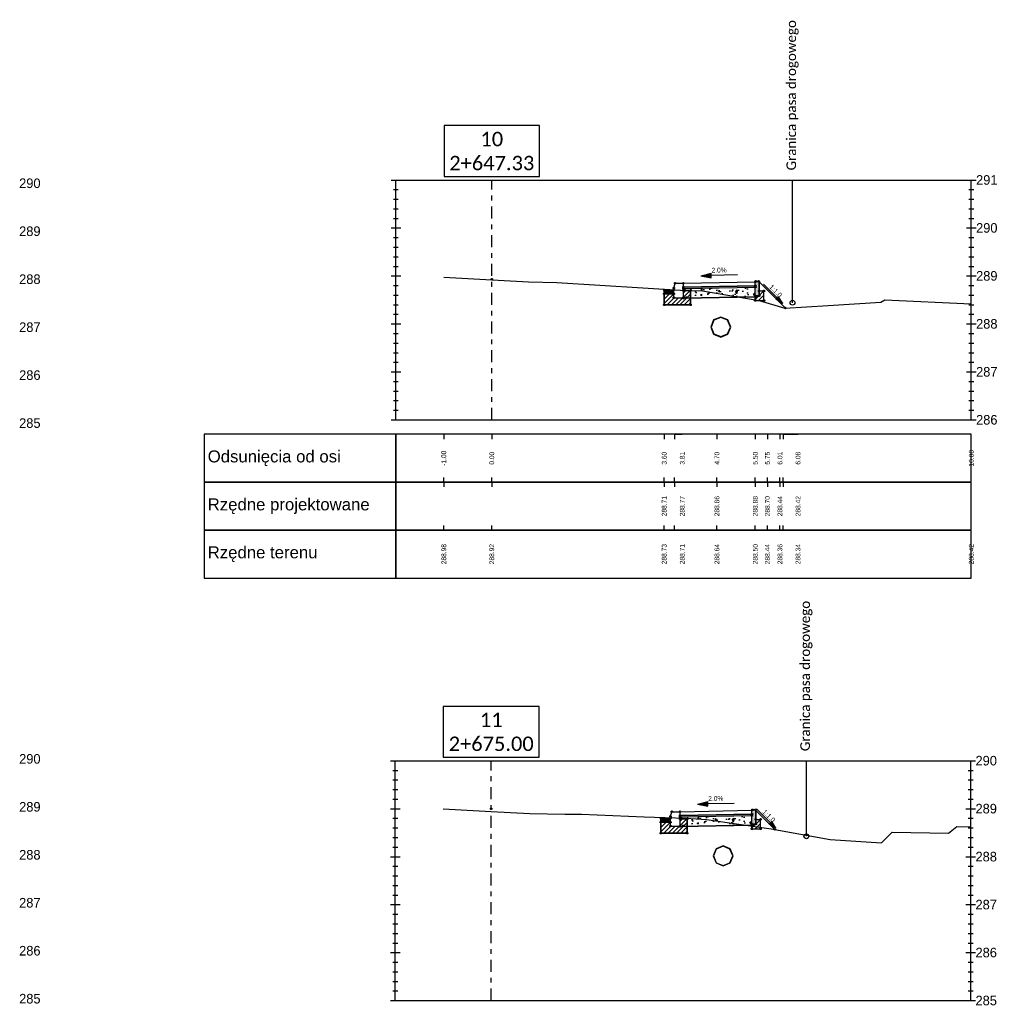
# Model space of a CAD drawing. Header units: metres. Extents: x -1 to 7475805, y 0 to 5497156.
# Tile 9 of 17: x 7475618 to 7475638, y 5497136 to 5497156. Entities that reach past the tile are written whole.
import ezdxf

# ---------------------------------------------------------------- set-up
doc = ezdxf.new("R2010")
doc.units = ezdxf.units.M
doc.linetypes.add('DASHDOT', pattern=[1, 0.5, -0.25, 0, -0.25])
doc.linetypes.add('HIDDEN', pattern=[0.375, 0.25, -0.125])
for name, color, linetype in [('C-DROGI-PRZEKROJE', 7, 'Continuous'), ('C-DROGI-PRZEKROJE-WIDOKI', 7, 'Continuous'), ('C-DROGI-PRZEKROJE-WIDOKI-ETYKIETY', 7, 'Continuous'), ('C-SIECI-PRZEKROJE', 150, 'Continuous'), ('D_Barieroporęcz', 10, 'OGRODZENIE1'), ('D_Linia charakterystyczna', 10, 'Continuous')]:
    doc.layers.add(name, color=color, linetype=linetype)
doc.layers.add('P-1_czarny gruby', color=7, linetype='Continuous', lineweight=30)
doc.styles.add('! rom po 1.8mm', font='calibri.ttf', dxfattribs={"height": 0.9})
doc.styles.add('KAMIL', font='calibri.ttf', dxfattribs={"height": 0.75})
doc.linetypes.add('OGRODZENIE1', pattern='A,6.35,-2.54,[133,ltypeshp.shx,S=2.54,R=0,X=-2.54,Y=0],-2.54,25.4', length=36.83)

# ---------------------------------------------------------------- blocks, each defined once
blk = doc.blocks.new('strzalka_poziom_2')
blk.add_hatch(color=256).paths.add_polyline_path([(1, 0.091), (1, -0.091), (1.391, 0)])
blk.add_line((1, 0.091), (1, -0.091))
for points in [[(0, 0), (1, 0)], [(1.391, 0), (1, 0.091)], [(1.391, 0), (1, -0.091)]]:
    blk.add_lwpolyline(points)

msp = doc.modelspace()

# ---------------------------------------------------------------- hatches: boundary and pattern name
at = {"layer": 'C-DROGI-PRZEKROJE', "linetype": 'Continuous', "lineweight": -3}
for color, points in [(41, [(7475633.352, 5497150.915), (7475633.362, 5497150.925), (7475633.422, 5497150.925), (7475633.432, 5497150.915), (7475633.432, 5497150.625), (7475633.352, 5497150.625)]), (7, [(7475631.452, 5497150.745), (7475631.652, 5497150.745), (7475631.652, 5497150.665), (7475631.452, 5497150.665)]), (41, [(7475633.282, 5497139.899), (7475633.292, 5497139.909), (7475633.352, 5497139.909), (7475633.362, 5497139.899), (7475633.362, 5497139.609), (7475633.282, 5497139.609)]), (7, [(7475631.382, 5497139.729), (7475631.582, 5497139.729), (7475631.582, 5497139.649), (7475631.382, 5497139.649)])]:
    msp.add_hatch(color=color, dxfattribs=at).paths.add_polyline_path(points)
h = msp.add_hatch(dxfattribs=at)
h.set_pattern_fill('ANSI31', scale=0.02, style=0)
h.set_pattern_definition([(45, (7475631.651625, 5497150.664996), (-0.044901, 0.044901), [])])
h.paths.add_polyline_path([(7475631.652, 5497150.665), (7475631.452, 5497150.665), (7475631.452, 5497150.435), (7475632.002, 5497150.435), (7475632.002, 5497150.735), (7475631.852, 5497150.735), (7475631.852, 5497150.585), (7475631.652, 5497150.585)])
h = msp.add_hatch(dxfattribs=at)
h.set_pattern_fill('AR-CONC', scale=0.002, style=0)
h.set_pattern_definition([(50, (7475631.85163, 5497150.775), (0.36437, -0.03188), [0.0381, -0.4191]), (355, (7475631.85163, 5497150.775), (-0.07049, 0.38211), [0.03048, -0.33528]), (100.451, (7475631.882, 5497150.77234), (0.29388, 0.350236), [0.03238, -0.35618]), (46.184, (7475631.85163, 5497150.8766), (0.54216, -0.08408), [0.05715, -0.62865]), (96.636, (7475631.8968, 5497150.8696), (0.4748, 0.49485), [0.04857, -0.53427]), (351.184, (7475631.8516, 5497150.8766), (0.4748, 0.49485), [0.04572, -0.50292]), (21, (7475631.90243, 5497150.8512), (0.30323, -0.20453), [0.0381, -0.4191]), (326, (7475631.90243, 5497150.8512), (0.1236, 0.36838), [0.03048, -0.33528]), (71.451, (7475631.9277, 5497150.83415), (0.42683, 0.163846), [0.03238, -0.35618]), (37.5, (7475631.85163, 5497150.775), (0.006177, 0.16911), [0, -0.331216, 0, -0.34036, 0, -0.33655]), (7.5, (7475631.85163, 5497150.775), (0.13364, 0.200361), [0, -0.194056, 0, -0.323596, 0, -0.12827]), (327.5, (7475631.73834, 5497150.775), (0.271181, -0.011457), [0, -0.127, 0, -0.39624, 0, -0.52578]), (317.5, (7475631.68754, 5497150.775), (0.29626, 0.050853), [0, -0.1651, 0, -0.263144, 0, -0.37338])])
h.paths.add_polyline_path([(7475631.852, 5497150.775), (7475633.352, 5497150.805), (7475633.352, 5497150.605), (7475631.852, 5497150.575)])
h = msp.add_hatch(dxfattribs=at)
h.set_pattern_fill('ANSI31', scale=0.02, style=0)
h.set_pattern_definition([(45, (7475633.431625, 5497150.624996), (-0.0449, 0.0449), [])])
h.paths.add_polyline_path([(7475633.432, 5497150.625), (7475633.352, 5497150.625), (7475633.352, 5497150.525), (7475633.532, 5497150.525), (7475633.532, 5497150.725), (7475633.432, 5497150.725)])
h = msp.add_hatch(dxfattribs=at)
h.set_pattern_fill('AR-CONC', scale=0.002, style=0)
h.set_pattern_definition([(50, (7475631.78193, 5497139.75923), (0.36437, -0.03188), [0.0381, -0.4191]), (355, (7475631.78193, 5497139.75923), (-0.07049, 0.38211), [0.03048, -0.33528]), (100.451, (7475631.8123, 5497139.75657), (0.29388, 0.350236), [0.03238, -0.35618]), (46.184, (7475631.78193, 5497139.86083), (0.54216, -0.08408), [0.05715, -0.62865]), (96.636, (7475631.8271, 5497139.8538), (0.4748, 0.49485), [0.04857, -0.53427]), (351.184, (7475631.78193, 5497139.8608), (0.4748, 0.49485), [0.04572, -0.50292]), (21, (7475631.83273, 5497139.83543), (0.30323, -0.20453), [0.0381, -0.4191]), (326, (7475631.83273, 5497139.83543), (0.1236, 0.36838), [0.03048, -0.33528]), (71.451, (7475631.858, 5497139.81838), (0.42683, 0.163846), [0.03238, -0.35618]), (37.5, (7475631.78193, 5497139.75923), (0.006177, 0.16911), [0, -0.331216, 0, -0.34036, 0, -0.33655]), (7.5, (7475631.78193, 5497139.75923), (0.13364, 0.200361), [0, -0.194056, 0, -0.323596, 0, -0.12827]), (327.5, (7475631.66865, 5497139.75923), (0.271181, -0.011457), [0, -0.127, 0, -0.39624, 0, -0.52578]), (317.5, (7475631.61785, 5497139.75923), (0.29626, 0.050853), [0, -0.1651, 0, -0.263144, 0, -0.37338])])
h.paths.add_polyline_path([(7475631.782, 5497139.759), (7475633.282, 5497139.789), (7475633.282, 5497139.589), (7475631.782, 5497139.559)])
h = msp.add_hatch(dxfattribs=at)
h.set_pattern_fill('ANSI31', scale=0.02, style=0)
h.set_pattern_definition([(45, (7475631.58193, 5497139.649226), (-0.044901, 0.044901), [])])
h.paths.add_polyline_path([(7475631.582, 5497139.649), (7475631.382, 5497139.649), (7475631.382, 5497139.419), (7475631.932, 5497139.419), (7475631.932, 5497139.719), (7475631.782, 5497139.719), (7475631.782, 5497139.569), (7475631.582, 5497139.569)])
h = msp.add_hatch(dxfattribs=at)
h.set_pattern_fill('ANSI31', scale=0.02, style=0)
h.set_pattern_definition([(45, (7475633.36193, 5497139.609226), (-0.0449, 0.0449), [])])
h.paths.add_polyline_path([(7475633.362, 5497139.609), (7475633.282, 5497139.609), (7475633.282, 5497139.509), (7475633.462, 5497139.509), (7475633.462, 5497139.709), (7475633.362, 5497139.709)])

# ---------------------------------------------------------------- linework, layer by layer
at = {"layer": 'C-DROGI-PRZEKROJE', "color": 7, "linetype": 'Continuous', "lineweight": -3}
for p, q in [((7475631.652, 5497150.785), (7475631.682, 5497150.885)), ((7475631.682, 5497150.885), (7475631.852, 5497150.885)), ((7475631.852, 5497150.885), (7475633.352, 5497150.915)), ((7475631.852, 5497150.575), (7475631.852, 5497150.885)), ((7475631.852, 5497150.805), (7475631.852, 5497150.885)), ((7475633.352, 5497150.915), (7475633.362, 5497150.925)), ((7475633.352, 5497150.525), (7475633.352, 5497150.915)), ((7475633.362, 5497150.925), (7475633.422, 5497150.925)), ((7475633.422, 5497150.925), (7475633.978, 5497150.369)), ((7475633.432, 5497150.625), (7475633.432, 5497150.915)), ((7475631.452, 5497150.745), (7475631.652, 5497150.745)), ((7475631.452, 5497150.435), (7475631.452, 5497150.745)), ((7475631.452, 5497150.665), (7475631.652, 5497150.665)), ((7475631.452, 5497150.665), (7475631.452, 5497150.435)), ((7475631.652, 5497150.745), (7475631.652, 5497150.785)), ((7475631.652, 5497150.585), (7475631.652, 5497150.745)), ((7475631.652, 5497150.585), (7475631.652, 5497150.665)), ((7475633.352, 5497150.835), (7475631.852, 5497150.805)), ((7475631.852, 5497150.805), (7475633.352, 5497150.835)), ((7475631.852, 5497150.775), (7475633.352, 5497150.805)), ((7475631.852, 5497150.575), (7475631.852, 5497150.775)), ((7475632.002, 5497150.735), (7475631.852, 5497150.735)), ((7475631.852, 5497150.735), (7475632.002, 5497150.735)), ((7475632.002, 5497150.435), (7475632.002, 5497150.735)), ((7475632.002, 5497150.735), (7475632.002, 5497150.435)), ((7475633.432, 5497150.725), (7475633.532, 5497150.725)), ((7475633.532, 5497150.525), (7475633.532, 5497150.725)), ((7475631.652, 5497150.585), (7475631.852, 5497150.585)), ((7475633.352, 5497150.605), (7475631.852, 5497150.575)), ((7475631.852, 5497150.575), (7475633.352, 5497150.605)), ((7475633.352, 5497150.625), (7475633.432, 5497150.625)), ((7475633.352, 5497150.525), (7475633.532, 5497150.525)), ((7475631.452, 5497150.435), (7475632.002, 5497150.435)), ((7475632.002, 5497150.435), (7475631.452, 5497150.435)), ((7475631.582, 5497139.769), (7475631.612, 5497139.869)), ((7475631.582, 5497139.729), (7475631.582, 5497139.769)), ((7475631.612, 5497139.869), (7475631.782, 5497139.869)), ((7475631.782, 5497139.869), (7475633.282, 5497139.899)), ((7475631.782, 5497139.559), (7475631.782, 5497139.869)), ((7475631.782, 5497139.789), (7475631.782, 5497139.869)), ((7475633.282, 5497139.819), (7475631.782, 5497139.789)), ((7475631.782, 5497139.789), (7475633.282, 5497139.819)), ((7475631.782, 5497139.759), (7475633.282, 5497139.789)), ((7475633.282, 5497139.899), (7475633.292, 5497139.909)), ((7475633.282, 5497139.509), (7475633.282, 5497139.899)), ((7475633.292, 5497139.909), (7475633.352, 5497139.909)), ((7475633.352, 5497139.909), (7475633.762, 5497139.499)), ((7475633.362, 5497139.609), (7475633.362, 5497139.899)), ((7475631.382, 5497139.729), (7475631.582, 5497139.729)), ((7475631.382, 5497139.419), (7475631.382, 5497139.729)), ((7475631.382, 5497139.649), (7475631.582, 5497139.649)), ((7475631.382, 5497139.649), (7475631.382, 5497139.419)), ((7475631.582, 5497139.569), (7475631.582, 5497139.729)), ((7475631.582, 5497139.569), (7475631.582, 5497139.649)), ((7475631.582, 5497139.569), (7475631.782, 5497139.569)), ((7475631.782, 5497139.559), (7475631.782, 5497139.759)), ((7475631.932, 5497139.719), (7475631.782, 5497139.719)), ((7475631.782, 5497139.719), (7475631.932, 5497139.719)), ((7475633.282, 5497139.589), (7475631.782, 5497139.559)), ((7475631.782, 5497139.559), (7475633.282, 5497139.589)), ((7475631.932, 5497139.419), (7475631.932, 5497139.719)), ((7475631.932, 5497139.719), (7475631.932, 5497139.419)), ((7475633.282, 5497139.609), (7475633.362, 5497139.609)), ((7475633.362, 5497139.709), (7475633.462, 5497139.709)), ((7475633.462, 5497139.509), (7475633.462, 5497139.709)), ((7475631.382, 5497139.419), (7475631.932, 5497139.419)), ((7475631.932, 5497139.419), (7475631.382, 5497139.419)), ((7475633.282, 5497139.509), (7475633.462, 5497139.509))]:
    msp.add_line(p, q, dxfattribs=at)
at = {"layer": 'C-DROGI-PRZEKROJE', "color": 41, "linetype": 'Continuous', "lineweight": -3}
for p, q in [((7475633.352, 5497150.915), (7475633.362, 5497150.925)), ((7475633.352, 5497150.625), (7475633.352, 5497150.915)), ((7475633.362, 5497150.925), (7475633.422, 5497150.925)), ((7475633.422, 5497150.925), (7475633.432, 5497150.915)), ((7475633.432, 5497150.915), (7475633.432, 5497150.625)), ((7475633.432, 5497150.625), (7475633.352, 5497150.625)), ((7475633.282, 5497139.899), (7475633.292, 5497139.909)), ((7475633.282, 5497139.609), (7475633.282, 5497139.899)), ((7475633.292, 5497139.909), (7475633.352, 5497139.909)), ((7475633.352, 5497139.909), (7475633.362, 5497139.899)), ((7475633.362, 5497139.899), (7475633.362, 5497139.609)), ((7475633.362, 5497139.609), (7475633.282, 5497139.609))]:
    msp.add_line(p, q, dxfattribs=at)
at = {"layer": 'C-DROGI-PRZEKROJE', "color": 92, "linetype": 'Continuous', "lineweight": -3}
for points in [[(7475626.856, 5497151.016), (7475627.856, 5497150.956), (7475627.989, 5497150.949), (7475628.624, 5497150.916), (7475629.213, 5497150.901), (7475631.902, 5497150.738), (7475632.253, 5497150.729), (7475633.432, 5497150.526), (7475633.966, 5497150.368), (7475634.87, 5497150.424), (7475635.971, 5497150.489), (7475636.052, 5497150.537), (7475637.856, 5497150.459)], [(7475626.844, 5497139.93), (7475627.844, 5497139.874), (7475628.648, 5497139.829), (7475629.378, 5497139.819), (7475629.728, 5497139.819), (7475631.036, 5497139.759), (7475631.901, 5497139.734), (7475632.331, 5497139.703), (7475633.682, 5497139.514), (7475634.911, 5497139.288), (7475635.981, 5497139.223), (7475636.209, 5497139.443), (7475637.381, 5497139.421), (7475637.551, 5497139.56), (7475637.844, 5497139.555)]]:
    msp.add_lwpolyline(points, dxfattribs=at)
at = {"layer": 'C-DROGI-PRZEKROJE', "color": 9, "linetype": 'HIDDEN', "lineweight": -3}
for centre in [(7475627.856, 5497150.969), (7475631.682, 5497150.885), (7475633.362, 5497150.925), (7475633.422, 5497150.925), (7475631.452, 5497150.665), (7475631.652, 5497150.785), (7475631.652, 5497150.665), (7475631.852, 5497150.805), (7475631.852, 5497150.775), (7475631.852, 5497150.735), (7475632.002, 5497150.735), (7475633.352, 5497150.835), (7475633.352, 5497150.805), (7475633.432, 5497150.725), (7475633.532, 5497150.725), (7475631.452, 5497150.435), (7475631.652, 5497150.585), (7475631.852, 5497150.585), (7475631.852, 5497150.575), (7475632.002, 5497150.435), (7475633.352, 5497150.625), (7475633.352, 5497150.605), (7475633.352, 5497150.525), (7475633.432, 5497150.625), (7475633.532, 5497150.525), (7475627.844, 5497139.931), (7475631.582, 5497139.769), (7475631.612, 5497139.869), (7475631.782, 5497139.789), (7475631.782, 5497139.759), (7475633.282, 5497139.819), (7475633.282, 5497139.789), (7475633.292, 5497139.909), (7475633.352, 5497139.909), (7475631.382, 5497139.649), (7475631.582, 5497139.649), (7475631.582, 5497139.569), (7475631.782, 5497139.719), (7475631.782, 5497139.569), (7475631.782, 5497139.559), (7475631.932, 5497139.719), (7475633.282, 5497139.609), (7475633.282, 5497139.589), (7475633.362, 5497139.709), (7475633.362, 5497139.609), (7475633.462, 5497139.709), (7475631.382, 5497139.419), (7475631.932, 5497139.419), (7475633.282, 5497139.509), (7475633.462, 5497139.509)]:
    msp.add_circle(centre, 0.015, dxfattribs=at)
at = {"layer": 'C-DROGI-PRZEKROJE', "color": 9, "linetype": 'Continuous', "lineweight": -3}
for centre in [(7475631.852, 5497150.885), (7475633.352, 5497150.915), (7475631.452, 5497150.745), (7475631.652, 5497150.745), (7475633.978, 5497150.369), (7475631.782, 5497139.869), (7475633.282, 5497139.899), (7475631.382, 5497139.729), (7475631.582, 5497139.729), (7475633.762, 5497139.499)]:
    msp.add_circle(centre, 0.015, dxfattribs=at)
at = {"layer": 'C-DROGI-PRZEKROJE-WIDOKI', "color": 7, "linetype": 'Continuous', "lineweight": -3}
for p, q in [((7475625.756, 5497153.038), (7475637.956, 5497153.038)), ((7475625.856, 5497148.038), (7475625.856, 5497153.038)), ((7475637.856, 5497148.038), (7475637.856, 5497153.038)), ((7475625.806, 5497152.838), (7475625.906, 5497152.838)), ((7475637.806, 5497152.838), (7475637.906, 5497152.838)), ((7475625.806, 5497152.638), (7475625.906, 5497152.638)), ((7475637.806, 5497152.638), (7475637.906, 5497152.638)), ((7475625.806, 5497152.438), (7475625.906, 5497152.438)), ((7475637.806, 5497152.438), (7475637.906, 5497152.438)), ((7475625.806, 5497152.238), (7475625.906, 5497152.238)), ((7475637.806, 5497152.238), (7475637.906, 5497152.238)), ((7475625.756, 5497152.038), (7475625.956, 5497152.038)), ((7475637.756, 5497152.038), (7475637.956, 5497152.038)), ((7475625.806, 5497151.838), (7475625.906, 5497151.838)), ((7475637.806, 5497151.838), (7475637.906, 5497151.838)), ((7475625.806, 5497151.638), (7475625.906, 5497151.638)), ((7475637.806, 5497151.638), (7475637.906, 5497151.638)), ((7475625.806, 5497151.438), (7475625.906, 5497151.438)), ((7475637.806, 5497151.438), (7475637.906, 5497151.438)), ((7475625.806, 5497151.238), (7475625.906, 5497151.238)), ((7475637.806, 5497151.238), (7475637.906, 5497151.238)), ((7475625.756, 5497151.038), (7475625.956, 5497151.038)), ((7475637.756, 5497151.038), (7475637.956, 5497151.038)), ((7475625.806, 5497150.838), (7475625.906, 5497150.838)), ((7475637.806, 5497150.838), (7475637.906, 5497150.838)), ((7475625.806, 5497150.638), (7475625.906, 5497150.638)), ((7475637.806, 5497150.638), (7475637.906, 5497150.638)), ((7475625.806, 5497150.438), (7475625.906, 5497150.438)), ((7475625.806, 5497150.238), (7475625.906, 5497150.238)), ((7475637.806, 5497150.438), (7475637.906, 5497150.438)), ((7475637.806, 5497150.238), (7475637.906, 5497150.238)), ((7475625.756, 5497150.038), (7475625.956, 5497150.038)), ((7475637.756, 5497150.038), (7475637.956, 5497150.038)), ((7475625.806, 5497149.838), (7475625.906, 5497149.838)), ((7475637.806, 5497149.838), (7475637.906, 5497149.838)), ((7475625.806, 5497149.638), (7475625.906, 5497149.638)), ((7475637.806, 5497149.638), (7475637.906, 5497149.638)), ((7475625.806, 5497149.438), (7475625.906, 5497149.438)), ((7475637.806, 5497149.438), (7475637.906, 5497149.438)), ((7475625.806, 5497149.238), (7475625.906, 5497149.238)), ((7475637.806, 5497149.238), (7475637.906, 5497149.238)), ((7475625.756, 5497149.038), (7475625.956, 5497149.038)), ((7475637.756, 5497149.038), (7475637.956, 5497149.038)), ((7475625.806, 5497148.838), (7475625.906, 5497148.838)), ((7475637.806, 5497148.838), (7475637.906, 5497148.838)), ((7475625.806, 5497148.638), (7475625.906, 5497148.638)), ((7475637.806, 5497148.638), (7475637.906, 5497148.638)), ((7475625.806, 5497148.438), (7475625.906, 5497148.438)), ((7475637.806, 5497148.438), (7475637.906, 5497148.438)), ((7475625.806, 5497148.238), (7475625.906, 5497148.238)), ((7475637.806, 5497148.238), (7475637.906, 5497148.238)), ((7475625.756, 5497148.038), (7475637.956, 5497148.038)), ((7475625.744, 5497140.931), (7475637.944, 5497140.931)), ((7475625.844, 5497135.931), (7475625.844, 5497140.931)), ((7475637.844, 5497135.931), (7475637.844, 5497140.931)), ((7475625.794, 5497140.731), (7475625.894, 5497140.731)), ((7475637.794, 5497140.731), (7475637.894, 5497140.731)), ((7475625.794, 5497140.531), (7475625.894, 5497140.531)), ((7475637.794, 5497140.531), (7475637.894, 5497140.531)), ((7475625.794, 5497140.331), (7475625.894, 5497140.331)), ((7475637.794, 5497140.331), (7475637.894, 5497140.331)), ((7475625.794, 5497140.131), (7475625.894, 5497140.131)), ((7475637.794, 5497140.131), (7475637.894, 5497140.131)), ((7475625.744, 5497139.931), (7475625.944, 5497139.931)), ((7475637.744, 5497139.931), (7475637.944, 5497139.931)), ((7475625.794, 5497139.731), (7475625.894, 5497139.731)), ((7475637.794, 5497139.731), (7475637.894, 5497139.731)), ((7475625.794, 5497139.531), (7475625.894, 5497139.531)), ((7475637.794, 5497139.531), (7475637.894, 5497139.531)), ((7475625.794, 5497139.331), (7475625.894, 5497139.331)), ((7475637.794, 5497139.331), (7475637.894, 5497139.331)), ((7475625.794, 5497139.131), (7475625.894, 5497139.131)), ((7475637.794, 5497139.131), (7475637.894, 5497139.131)), ((7475625.744, 5497138.931), (7475625.944, 5497138.931)), ((7475637.744, 5497138.931), (7475637.944, 5497138.931)), ((7475625.794, 5497138.731), (7475625.894, 5497138.731)), ((7475637.794, 5497138.731), (7475637.894, 5497138.731)), ((7475625.794, 5497138.531), (7475625.894, 5497138.531)), ((7475625.794, 5497138.331), (7475625.894, 5497138.331)), ((7475637.794, 5497138.531), (7475637.894, 5497138.531)), ((7475637.794, 5497138.331), (7475637.894, 5497138.331)), ((7475625.794, 5497138.131), (7475625.894, 5497138.131)), ((7475637.794, 5497138.131), (7475637.894, 5497138.131)), ((7475625.744, 5497137.931), (7475625.944, 5497137.931)), ((7475637.744, 5497137.931), (7475637.944, 5497137.931)), ((7475625.794, 5497137.731), (7475625.894, 5497137.731)), ((7475637.794, 5497137.731), (7475637.894, 5497137.731)), ((7475625.794, 5497137.531), (7475625.894, 5497137.531)), ((7475637.794, 5497137.531), (7475637.894, 5497137.531)), ((7475625.794, 5497137.331), (7475625.894, 5497137.331)), ((7475637.794, 5497137.331), (7475637.894, 5497137.331)), ((7475625.794, 5497137.131), (7475625.894, 5497137.131)), ((7475637.794, 5497137.131), (7475637.894, 5497137.131)), ((7475625.744, 5497136.931), (7475625.944, 5497136.931)), ((7475637.744, 5497136.931), (7475637.944, 5497136.931)), ((7475625.794, 5497136.731), (7475625.894, 5497136.731)), ((7475637.794, 5497136.731), (7475637.894, 5497136.731)), ((7475625.794, 5497136.531), (7475625.894, 5497136.531)), ((7475637.794, 5497136.531), (7475637.894, 5497136.531)), ((7475625.794, 5497136.331), (7475625.894, 5497136.331)), ((7475637.794, 5497136.331), (7475637.894, 5497136.331)), ((7475625.794, 5497136.131), (7475625.894, 5497136.131)), ((7475637.794, 5497136.131), (7475637.894, 5497136.131)), ((7475625.744, 5497135.931), (7475637.944, 5497135.931))]:
    msp.add_line(p, q, dxfattribs=at)
at = {"layer": 'C-DROGI-PRZEKROJE-WIDOKI', "color": 1, "linetype": 'DASHDOT', "lineweight": -3, "ltscale": 0.5}
for p, q in [((7475627.856, 5497148.038), (7475627.856, 5497153.038)), ((7475627.844, 5497135.931), (7475627.844, 5497140.931))]:
    msp.add_line(p, q, dxfattribs=at)
at = {"layer": 'C-DROGI-PRZEKROJE-WIDOKI', "color": 1, "linetype": 'Continuous', "lineweight": -3}
for p, q in [((7475626.856, 5497147.738), (7475626.856, 5497147.638)), ((7475627.856, 5497147.738), (7475627.856, 5497147.638)), ((7475631.452, 5497147.738), (7475631.452, 5497147.638)), ((7475631.665, 5497147.738), (7475631.665, 5497147.638)), ((7475632.552, 5497147.738), (7475632.552, 5497147.638)), ((7475633.352, 5497147.738), (7475633.352, 5497147.638)), ((7475633.604, 5497147.738), (7475633.604, 5497147.638)), ((7475633.866, 5497147.738), (7475633.866, 5497147.638)), ((7475633.933, 5497147.738), (7475633.933, 5497147.638)), ((7475626.856, 5497146.738), (7475626.856, 5497146.838)), ((7475627.856, 5497146.738), (7475627.856, 5497146.838)), ((7475631.452, 5497146.738), (7475631.452, 5497146.838)), ((7475631.665, 5497146.738), (7475631.665, 5497146.838)), ((7475632.552, 5497146.738), (7475632.552, 5497146.838)), ((7475633.352, 5497146.738), (7475633.352, 5497146.838)), ((7475633.604, 5497146.738), (7475633.604, 5497146.838)), ((7475633.866, 5497146.738), (7475633.866, 5497146.838)), ((7475633.933, 5497146.738), (7475633.933, 5497146.838)), ((7475626.856, 5497146.738), (7475626.856, 5497146.638)), ((7475627.856, 5497146.738), (7475627.856, 5497146.638)), ((7475631.452, 5497146.738), (7475631.452, 5497146.638)), ((7475631.665, 5497146.738), (7475631.665, 5497146.638)), ((7475632.552, 5497146.738), (7475632.552, 5497146.638)), ((7475633.352, 5497146.738), (7475633.352, 5497146.638)), ((7475633.604, 5497146.738), (7475633.604, 5497146.638)), ((7475633.866, 5497146.738), (7475633.866, 5497146.638)), ((7475633.933, 5497146.738), (7475633.933, 5497146.638)), ((7475626.856, 5497145.738), (7475626.856, 5497145.838)), ((7475627.856, 5497145.738), (7475627.856, 5497145.838)), ((7475631.452, 5497145.738), (7475631.452, 5497145.838)), ((7475631.665, 5497145.738), (7475631.665, 5497145.838)), ((7475632.552, 5497145.738), (7475632.552, 5497145.838)), ((7475633.352, 5497145.738), (7475633.352, 5497145.838)), ((7475633.604, 5497145.738), (7475633.604, 5497145.838)), ((7475633.866, 5497145.738), (7475633.866, 5497145.838)), ((7475633.933, 5497145.738), (7475633.933, 5497145.838))]:
    msp.add_line(p, q, dxfattribs=at)
at = {"layer": 'C-DROGI-PRZEKROJE-WIDOKI', "color": 7, "linetype": 'Continuous', "lineweight": -3}
for points in [[(7475625.856, 5497146.738), (7475625.856, 5497147.738), (7475621.856, 5497147.738), (7475621.856, 5497146.738)], [(7475625.856, 5497146.738), (7475637.856, 5497146.738), (7475637.856, 5497147.738), (7475625.856, 5497147.738)], [(7475625.856, 5497145.738), (7475625.856, 5497146.738), (7475621.856, 5497146.738), (7475621.856, 5497145.738)], [(7475625.856, 5497145.738), (7475637.856, 5497145.738), (7475637.856, 5497146.738), (7475625.856, 5497146.738)], [(7475625.856, 5497144.738), (7475625.856, 5497145.738), (7475621.856, 5497145.738), (7475621.856, 5497144.738)], [(7475625.856, 5497144.738), (7475637.856, 5497144.738), (7475637.856, 5497145.738), (7475625.856, 5497145.738)]]:
    msp.add_3dface(points, dxfattribs=at)
at = {"layer": 'C-DROGI-PRZEKROJE-WIDOKI-ETYKIETY', "color": 7, "linetype": 'Continuous', "lineweight": -3}
for p, q in [((7475631.665, 5497147.738), (7475631.829, 5497147.738)), ((7475633.933, 5497147.738), (7475634.243, 5497147.738)), ((7475631.665, 5497146.738), (7475631.829, 5497146.738)), ((7475633.933, 5497146.738), (7475634.243, 5497146.738)), ((7475631.665, 5497145.738), (7475631.829, 5497145.738)), ((7475633.933, 5497145.738), (7475634.243, 5497145.738))]:
    msp.add_line(p, q, dxfattribs=at)
at = {"layer": 'C-SIECI-PRZEKROJE', "color": 150, "linetype": 'Continuous', "lineweight": -3}
for points in [[(7475632.483, 5497150.121), (7475632.422, 5497149.973)], [(7475632.489, 5497150.115), (7475632.431, 5497149.973)], [(7475632.631, 5497150.182), (7475632.483, 5497150.121)], [(7475632.631, 5497150.173), (7475632.489, 5497150.115)], [(7475632.779, 5497150.121), (7475632.631, 5497150.182)], [(7475632.772, 5497150.115), (7475632.631, 5497150.173)], [(7475632.831, 5497149.973), (7475632.772, 5497150.115)], [(7475632.84, 5497149.973), (7475632.779, 5497150.121)], [(7475632.422, 5497149.973), (7475632.483, 5497149.826)], [(7475632.431, 5497149.973), (7475632.489, 5497149.832)], [(7475632.483, 5497149.826), (7475632.631, 5497149.764)], [(7475632.489, 5497149.832), (7475632.631, 5497149.773)], [(7475632.631, 5497149.773), (7475632.772, 5497149.832)], [(7475632.631, 5497149.764), (7475632.779, 5497149.826)], [(7475632.772, 5497149.832), (7475632.831, 5497149.973)], [(7475632.779, 5497149.826), (7475632.84, 5497149.973)], [(7475632.679, 5497139.157), (7475632.532, 5497139.095)], [(7475632.827, 5497139.095), (7475632.679, 5497139.157)], [(7475632.532, 5497139.095), (7475632.47, 5497138.948)], [(7475632.47, 5497138.948), (7475632.532, 5497138.8)], [(7475632.538, 5497139.089), (7475632.479, 5497138.948)], [(7475632.479, 5497138.948), (7475632.538, 5497138.806)], [(7475632.679, 5497139.148), (7475632.538, 5497139.089)], [(7475632.821, 5497139.089), (7475632.679, 5497139.148)], [(7475632.88, 5497138.948), (7475632.821, 5497139.089)], [(7475632.821, 5497138.806), (7475632.88, 5497138.948)], [(7475632.889, 5497138.948), (7475632.827, 5497139.095)], [(7475632.827, 5497138.8), (7475632.889, 5497138.948)], [(7475632.532, 5497138.8), (7475632.679, 5497138.739)], [(7475632.538, 5497138.806), (7475632.679, 5497138.748)], [(7475632.679, 5497138.748), (7475632.821, 5497138.806)], [(7475632.679, 5497138.739), (7475632.827, 5497138.8)]]:
    msp.add_lwpolyline(points, dxfattribs=at)
at = {"layer": 'D_Barieroporęcz', "color": 10, "linetype": 'Continuous', "lineweight": -3}
for p, q in [((7475634.128, 5497150.48), (7475634.128, 5497153.038)), ((7475634.416, 5497139.356), (7475634.416, 5497140.931)), ((7475634.418, 5497139.356), (7475634.418, 5497140.931))]:
    msp.add_line(p, q, dxfattribs=at)
at = {"layer": 'D_Linia charakterystyczna', "color": 1, "linetype": 'Continuous', "lineweight": -3}
for centre in [(7475634.128, 5497150.48), (7475634.416, 5497139.356), (7475634.418, 5497139.356)]:
    msp.add_circle(centre, 0.05, dxfattribs=at)
at = {"layer": 'P-1_czarny gruby', "color": 7, "linetype": 'Continuous', "lineweight": -3}
for points in [[(7475626.863, 5497153.113), (7475628.85, 5497153.113), (7475628.85, 5497154.173), (7475626.863, 5497154.173)], [(7475626.845, 5497141.006), (7475628.844, 5497141.006), (7475628.844, 5497142.064), (7475626.845, 5497142.064)]]:
    msp.add_3dface(points, dxfattribs=at)

# ---------------------------------------------------------------- block references
at = {"layer": 'C-DROGI-PRZEKROJE', "color": 7, "linetype": 'Continuous', "lineweight": -3}
for p, xscale, yscale, zscale, rotation in [((7475632.979, 5497151.058), 0.5476738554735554, 0.5476738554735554, 0.5476738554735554, 181.1457628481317), ((7475633.519, 5497150.87), 0.4107553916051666, 0.4107553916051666, 0.4107553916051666, 315), ((7475632.91, 5497140.042), 0.5476738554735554, 0.5476738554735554, 0.5476738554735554, 181.1457628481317), ((7475633.376, 5497139.927), 0.4107553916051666, 0.4107553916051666, 0.4107553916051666, 315)]:
    msp.add_blockref('strzalka_poziom_2', p, dxfattribs=dict(at, xscale=xscale, yscale=yscale, zscale=zscale, rotation=rotation))

# ---------------------------------------------------------------- texts
at = {"layer": 'C-DROGI-PRZEKROJE', "color": 7, "linetype": 'Continuous', "lineweight": -3, "char_height": 0.1, "attachment_point": 8}
for s, insert, rotation in [('2.0%', (7475632.597, 5497151.108), 1.1458), ('1:1.0', (7475633.741, 5497150.688), 315), ('2.0%', (7475632.528, 5497140.093), 1.1458), ('1:1.0', (7475633.598, 5497139.745), 315)]:
    msp.add_mtext(s, dxfattribs=dict(at, insert=insert, rotation=rotation))
at = {"layer": 'C-DROGI-PRZEKROJE-WIDOKI', "color": 7, "linetype": 'Continuous', "lineweight": -3, "attachment_point": 4}
for s, insert, char_height in [('291', (7475637.956, 5497153.038), 0.2), ('290', (7475617.999, 5497152.969), 0.2), ('289', (7475617.999, 5497151.969), 0.2), ('290', (7475637.956, 5497152.038), 0.2), ('288', (7475617.999, 5497150.969), 0.2), ('289', (7475637.956, 5497151.038), 0.2), ('287', (7475617.999, 5497149.969), 0.2), ('288', (7475637.956, 5497150.038), 0.2), ('286', (7475617.999, 5497148.969), 0.2), ('287', (7475637.956, 5497149.038), 0.2), ('285', (7475617.999, 5497147.969), 0.2), ('286', (7475637.956, 5497148.038), 0.2), ('{\\fArial|b0|i0|c238|p34;Odsunięcia od osi}', (7475621.931, 5497147.238), 0.25), ('{\\fArial|b0|i0|c238|p34;Rzędne projektowane}', (7475621.931, 5497146.238), 0.25), ('{\\fArial|b0|i0|c238|p34;Rzędne terenu}', (7475621.931, 5497145.238), 0.25), ('290', (7475617.999, 5497140.969), 0.2), ('290', (7475637.944, 5497140.931), 0.2), ('289', (7475617.999, 5497139.969), 0.2), ('289', (7475637.944, 5497139.931), 0.2), ('288', (7475617.999, 5497138.969), 0.2), ('288', (7475637.944, 5497138.931), 0.2), ('287', (7475617.999, 5497137.969), 0.2), ('287', (7475637.944, 5497137.931), 0.2), ('286', (7475617.999, 5497136.969), 0.2), ('286', (7475637.944, 5497136.931), 0.2), ('285', (7475617.999, 5497135.969), 0.2), ('285', (7475637.944, 5497135.931), 0.2)]:
    msp.add_mtext(s, dxfattribs=dict(at, insert=insert, char_height=char_height))
at = {"layer": 'C-DROGI-PRZEKROJE-WIDOKI-ETYKIETY', "color": 7, "linetype": 'Continuous', "lineweight": -3, "char_height": 0.1, "attachment_point": 5, "rotation": 90}
for s, insert in [('-1.00', (7475626.856, 5497147.238)), ('0.00', (7475627.856, 5497147.238)), ('3.60', (7475631.452, 5497147.238)), ('3.81', (7475631.829, 5497147.238)), ('4.70', (7475632.552, 5497147.238)), ('5.50', (7475633.352, 5497147.238)), ('5.75', (7475633.604, 5497147.238)), ('6.01', (7475633.866, 5497147.238)), ('6.08', (7475634.243, 5497147.238)), ('10.00', (7475637.856, 5497147.238)), ('288.71', (7475631.452, 5497146.238)), ('288.77', (7475631.829, 5497146.238)), ('288.86', (7475632.552, 5497146.238)), ('288.88', (7475633.352, 5497146.238)), ('288.70', (7475633.604, 5497146.238)), ('288.44', (7475633.866, 5497146.238)), ('288.42', (7475634.243, 5497146.238)), ('288.98', (7475626.856, 5497145.238)), ('288.92', (7475627.856, 5497145.238)), ('288.73', (7475631.452, 5497145.238)), ('288.71', (7475631.829, 5497145.238)), ('288.64', (7475632.552, 5497145.238)), ('288.50', (7475633.352, 5497145.238)), ('288.44', (7475633.604, 5497145.238)), ('288.36', (7475633.866, 5497145.238)), ('288.34', (7475634.243, 5497145.238)), ('288.42', (7475637.856, 5497145.238))]:
    msp.add_mtext(s, dxfattribs=dict(at, insert=insert))
at = {"layer": 'D_Barieroporęcz', "color": 6, "linetype": 'Continuous', "lineweight": -3, "char_height": 0.2, "attachment_point": 4, "rotation": 90, "style": 'KAMIL'}
for insert in [(7475634.128, 5497153.238), (7475634.416, 5497141.131), (7475634.418, 5497141.131)]:
    msp.add_mtext('Granica pasa drogowego ', dxfattribs=dict(at, insert=insert))
at = {"layer": 'P-1_czarny gruby', "color": 7, "linetype": 'Continuous', "lineweight": -3, "char_height": 0.3, "attachment_point": 8, "style": '! rom po 1.8mm'}
for s, insert in [('{\\C6;10\\P2+647.33}', (7475627.856, 5497153.238)), ('{\\C6;11\\P2+675.00}', (7475627.844, 5497141.131))]:
    msp.add_mtext(s, dxfattribs=dict(at, insert=insert))

doc.saveas('drawing.dxf')
